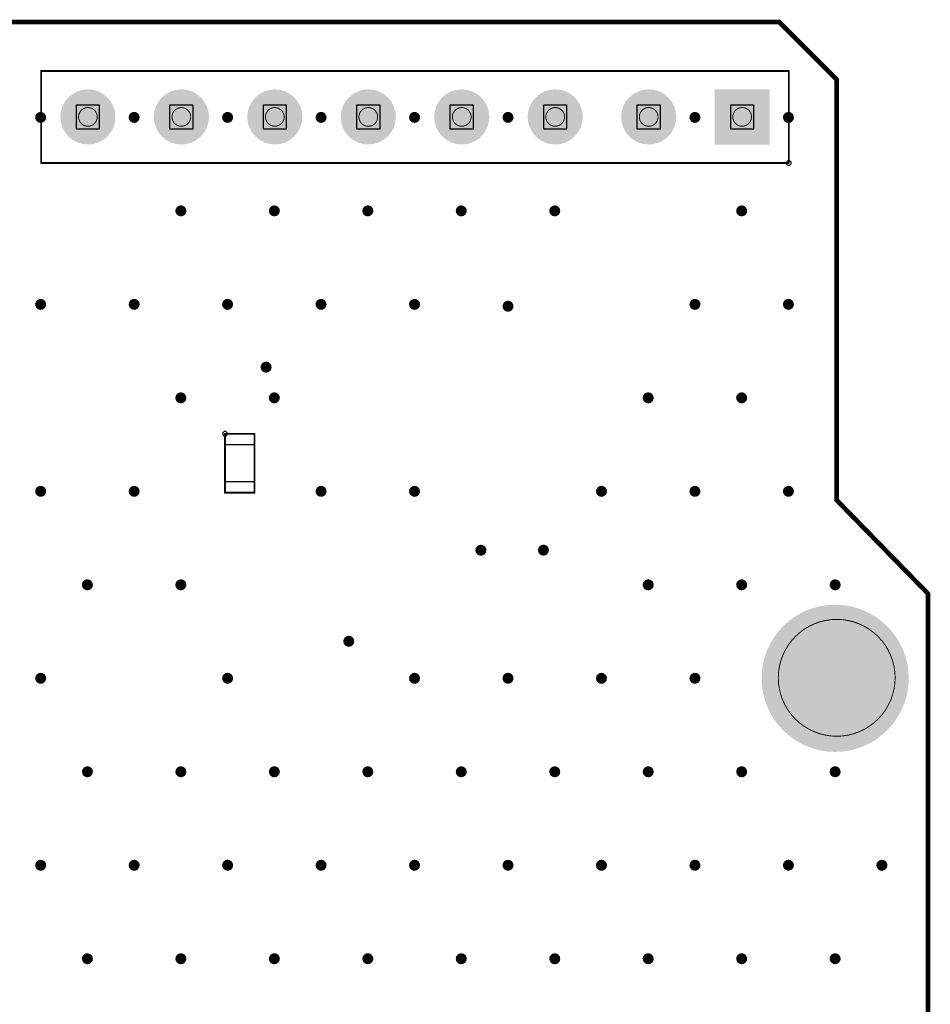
# Model space of a CAD drawing. Header units: inches. Extents: x -0.1 to 68.6, y -0.1 to 53.5.
# Tile 6 of 6: x 43.9 to 68.6, y 26.7 to 53.5. Entities that reach past the tile are written whole.
import ezdxf

# ---------------------------------------------------------------- set-up
doc = ezdxf.new("R2010")
doc.units = ezdxf.units.IN
for name, color, linetype in [('Mechanical 1', 6, 'Continuous'), ('Mechanical 15', 56, 'Continuous'), ('Mechanical 6', 56, 'Continuous'), ('Mechanical 8', 56, 'Continuous'), ('Mechanical 9', 56, 'Continuous'), ('Multi-Layer', 9, 'Continuous'), ('Pad Holes', 156, 'Continuous'), ('Via Holes', 16, 'Continuous')]:
    doc.layers.add(name, color=color, linetype=linetype)

# ---------------------------------------------------------------- blocks, each defined once
blk = doc.blocks.new('HDR_TH_8P_P2_54_V_M_B_37')
at = {"layer": 'Multi-Layer'}
blk.add_hatch(color=9, dxfattribs=at).paths.add_polyline_path([(-9.64, 0.75), (-8.14, 0.75), (-8.14, -0.75), (-9.64, -0.75)])
h = blk.add_hatch(color=9, dxfattribs=at)
edge = h.paths.add_edge_path()
edge.add_arc((-6.35, 0), 0.75, 0, 360)
h = blk.add_hatch(color=9, dxfattribs=at)
edge = h.paths.add_edge_path()
edge.add_arc((-3.81, 0), 0.75, 0, 360)
h = blk.add_hatch(color=9, dxfattribs=at)
edge = h.paths.add_edge_path()
edge.add_arc((-1.27, 0), 0.75, 0, 360)
h = blk.add_hatch(color=9, dxfattribs=at)
edge = h.paths.add_edge_path()
edge.add_arc((1.27, 0), 0.75, 0, 360)
h = blk.add_hatch(color=9, dxfattribs=at)
edge = h.paths.add_edge_path()
edge.add_arc((3.81, 0), 0.75, 0, 360)
h = blk.add_hatch(color=9, dxfattribs=at)
edge = h.paths.add_edge_path()
edge.add_arc((6.35, 0), 0.75, 0, 360)
h = blk.add_hatch(color=9, dxfattribs=at)
edge = h.paths.add_edge_path()
edge.add_arc((8.89, 0), 0.75, 0, 360)
at = {"layer": 'Pad Holes'}
h = blk.add_hatch(color=7, dxfattribs=at)
edge = h.paths.add_edge_path()
edge.add_arc((-8.89, 0), 0.5, 0, 360)
h = blk.add_hatch(color=7, dxfattribs=at)
edge = h.paths.add_edge_path()
edge.add_arc((-6.35, 0), 0.5, 0, 360)
h = blk.add_hatch(color=7, dxfattribs=at)
edge = h.paths.add_edge_path()
edge.add_arc((-3.81, 0), 0.5, 0, 360)
h = blk.add_hatch(color=7, dxfattribs=at)
edge = h.paths.add_edge_path()
edge.add_arc((-1.27, 0), 0.5, 0, 360)
h = blk.add_hatch(color=7, dxfattribs=at)
edge = h.paths.add_edge_path()
edge.add_arc((1.27, 0), 0.5, 0, 360)
h = blk.add_hatch(color=7, dxfattribs=at)
edge = h.paths.add_edge_path()
edge.add_arc((3.81, 0), 0.5, 0, 360)
h = blk.add_hatch(color=7, dxfattribs=at)
edge = h.paths.add_edge_path()
edge.add_arc((6.35, 0), 0.5, 0, 360)
h = blk.add_hatch(color=7, dxfattribs=at)
edge = h.paths.add_edge_path()
edge.add_arc((8.89, 0), 0.5, 0, 360)
at = {"layer": 'Mechanical 6'}
for points in [[(-10.16, 1.25, 0.0508, 0.0508, 0), (-10.16, -1.25, 0.0508, 0.0508, 0)], [(10.16, 1.25, 0.0508, 0.0508, 0), (-10.16, 1.25, 0.0508, 0.0508, 0)], [(10.16, 1.25, 0.0508, 0.0508, 0), (10.16, -1.25, 0.0508, 0.0508, 0)], [(10.16, -1.25, 0.0508, 0.0508, 0), (-10.16, -1.25, 0.0508, 0.0508, 0)]]:
    blk.add_lwpolyline(points, format="xyseb", dxfattribs=at)
for points in [[(-10.173, 1.25, 0.0254, 0.0254, 1), (-10.147, 1.25, 0.0254, 0.0254, 1)], [(-10.173, 1.25, 0.0254, 0.0254, 1), (-10.147, 1.25, 0.0254, 0.0254, 1)], [(10.147, 1.25, 0.0254, 0.0254, 1), (10.173, 1.25, 0.0254, 0.0254, 1)], [(10.147, 1.25, 0.0254, 0.0254, 1), (10.173, 1.25, 0.0254, 0.0254, 1)], [(-10.173, -1.25, 0.0254, 0.0254, 1), (-10.147, -1.25, 0.0254, 0.0254, 1)], [(-10.173, -1.25, 0.0254, 0.0254, 1), (-10.147, -1.25, 0.0254, 0.0254, 1)], [(10.147, -1.25, 0.0254, 0.0254, 1), (10.173, -1.25, 0.0254, 0.0254, 1)], [(10.147, -1.25, 0.0254, 0.0254, 1), (10.173, -1.25, 0.0254, 0.0254, 1)]]:
    blk.add_lwpolyline(points, format="xyseb", close=True, dxfattribs=at)
at = {"layer": 'Mechanical 8'}
for p, q in [((-10.185, 1.311), (-10.221, 1.275)), ((-10.221, 1.275), (-10.221, 1.25)), ((-10.221, 1.25), (-10.221, 1.225)), ((-10.221, 1.225), (-10.185, 1.189)), ((-10.135, 1.311), (-10.185, 1.311)), ((-10.185, 1.189), (-10.135, 1.189)), ((-10.099, 1.275), (-10.135, 1.311)), ((-10.135, 1.189), (-10.099, 1.225)), ((-10.099, 1.25), (-10.1, 1.25)), ((-10.1, 1.25), (-10.099, 1.25)), ((-10.099, 1.25), (-10.099, 1.275)), ((-10.099, 1.225), (-10.099, 1.25))]:
    blk.add_line(p, q, dxfattribs=at)
at = {"layer": 'Mechanical 9'}
for p, q in [((-8.57, 0.32), (-9.21, 0.32)), ((-9.21, 0.32), (-9.21, -0.32)), ((-8.57, -0.32), (-8.57, 0.32)), ((-6.03, 0.32), (-6.67, 0.32)), ((-6.67, 0.32), (-6.67, -0.32)), ((-6.03, -0.32), (-6.03, 0.32)), ((-3.49, 0.32), (-4.13, 0.32)), ((-4.13, 0.32), (-4.13, -0.32)), ((-3.49, -0.32), (-3.49, 0.32)), ((-0.95, 0.32), (-1.59, 0.32)), ((-1.59, 0.32), (-1.59, -0.32)), ((-0.95, -0.32), (-0.95, 0.32)), ((1.59, 0.32), (0.95, 0.32)), ((0.95, 0.32), (0.95, -0.32)), ((1.59, -0.32), (1.59, 0.32)), ((4.13, 0.32), (3.49, 0.32)), ((3.49, 0.32), (3.49, -0.32)), ((4.13, -0.32), (4.13, 0.32)), ((6.67, 0.32), (6.03, 0.32)), ((6.03, 0.32), (6.03, -0.32)), ((6.67, -0.32), (6.67, 0.32)), ((9.21, 0.32), (8.57, 0.32)), ((8.57, 0.32), (8.57, -0.32)), ((9.21, -0.32), (9.21, 0.32)), ((-9.21, -0.32), (-8.57, -0.32)), ((-9.21, -0.32), (-9.21, -0.32)), ((-6.67, -0.32), (-6.03, -0.32)), ((-6.67, -0.32), (-6.67, -0.32)), ((-4.13, -0.32), (-3.49, -0.32)), ((-4.13, -0.32), (-4.13, -0.32)), ((-1.59, -0.32), (-0.95, -0.32)), ((-1.59, -0.32), (-1.59, -0.32)), ((0.95, -0.32), (1.59, -0.32)), ((0.95, -0.32), (0.95, -0.32)), ((3.49, -0.32), (4.13, -0.32)), ((3.49, -0.32), (3.49, -0.32)), ((6.03, -0.32), (6.67, -0.32)), ((6.03, -0.32), (6.03, -0.32)), ((8.57, -0.32), (9.21, -0.32)), ((8.57, -0.32), (8.57, -0.32))]:
    blk.add_line(p, q, dxfattribs=at)
blk = doc.blocks.new('C0603_41')
at = {"layer": 'Mechanical 15'}
for p, q in [((-0.8, -0.4), (-0.8, 0.4)), ((-0.8, 0.4), (-0.5, 0.4)), ((-0.5, 0.4), (-0.5, -0.4)), ((0.8, 0.4), (0.5, 0.4)), ((0.5, 0.4), (0.5, -0.4)), ((0.8, -0.4), (0.8, 0.4)), ((-0.825, -0.34), (-0.86, -0.375)), ((-0.86, -0.375), (-0.86, -0.4)), ((-0.86, -0.4), (-0.86, -0.425)), ((-0.86, -0.425), (-0.825, -0.46)), ((-0.775, -0.34), (-0.825, -0.34)), ((-0.825, -0.46), (-0.775, -0.46)), ((-0.5, -0.4), (-0.8, -0.4)), ((-0.8, -0.4), (-0.8, -0.4)), ((-0.74, -0.375), (-0.775, -0.34)), ((-0.775, -0.46), (-0.74, -0.425)), ((-0.74, -0.4), (-0.74, -0.375)), ((-0.74, -0.425), (-0.74, -0.4)), ((-0.74, -0.4), (-0.74, -0.4)), ((-0.74, -0.4), (-0.74, -0.4)), ((0.5, -0.4), (0.8, -0.4)), ((0.8, -0.4), (0.8, -0.4))]:
    blk.add_line(p, q, dxfattribs=at)
for points in [[(-0.8, -0.4, 0.0508, 0.0508, 0), (-0.8, 0.4, 0.0508, 0.0508, 0)], [(0.8, 0.4, 0.0508, 0.0508, 0), (-0.8, 0.4, 0.0508, 0.0508, 0)], [(0.8, -0.4, 0.0508, 0.0508, 0), (0.8, 0.4, 0.0508, 0.0508, 0)], [(0.8, -0.4, 0.0508, 0.0508, 0), (-0.8, -0.4, 0.0508, 0.0508, 0)]]:
    blk.add_lwpolyline(points, format="xyseb", dxfattribs=at)
for points in [[(-0.813, 0.4, 0.0254, 0.0254, 1), (-0.787, 0.4, 0.0254, 0.0254, 1)], [(-0.813, 0.4, 0.0254, 0.0254, 1), (-0.787, 0.4, 0.0254, 0.0254, 1)], [(0.787, 0.4, 0.0254, 0.0254, 1), (0.813, 0.4, 0.0254, 0.0254, 1)], [(0.787, 0.4, 0.0254, 0.0254, 1), (0.813, 0.4, 0.0254, 0.0254, 1)], [(-0.813, -0.4, 0.0254, 0.0254, 1), (-0.787, -0.4, 0.0254, 0.0254, 1)], [(-0.813, -0.4, 0.0254, 0.0254, 1), (-0.787, -0.4, 0.0254, 0.0254, 1)], [(0.787, -0.4, 0.0254, 0.0254, 1), (0.813, -0.4, 0.0254, 0.0254, 1)], [(0.787, -0.4, 0.0254, 0.0254, 1), (0.813, -0.4, 0.0254, 0.0254, 1)]]:
    blk.add_lwpolyline(points, format="xyseb", close=True, dxfattribs=at)

msp = doc.modelspace()

# ---------------------------------------------------------------- hatches: boundary and pattern name
at = {"layer": 'Multi-Layer'}
h = msp.add_hatch(color=9, dxfattribs=at)
edge = h.paths.add_edge_path()
edge.add_arc((66.04, 35.56), 2, 0, 360)
at = {"layer": 'Pad Holes'}
h = msp.add_hatch(color=7, dxfattribs=at)
edge = h.paths.add_edge_path()
edge.add_arc((66.04, 35.56), 1.5, 0, 360)
at = {"layer": 'Via Holes'}
h = msp.add_hatch(color=7, dxfattribs=at)
edge = h.paths.add_edge_path()
edge.add_arc((44.45, 50.8), 0.15, 0, 360)
h = msp.add_hatch(color=7, dxfattribs=at)
edge = h.paths.add_edge_path()
edge.add_arc((46.99, 50.8), 0.15, 0, 360)
h = msp.add_hatch(color=7, dxfattribs=at)
edge = h.paths.add_edge_path()
edge.add_arc((49.53, 50.8), 0.15, 0, 360)
h = msp.add_hatch(color=7, dxfattribs=at)
edge = h.paths.add_edge_path()
edge.add_arc((52.07, 50.8), 0.15, 0, 360)
h = msp.add_hatch(color=7, dxfattribs=at)
edge = h.paths.add_edge_path()
edge.add_arc((54.61, 50.8), 0.15, 0, 360)
h = msp.add_hatch(color=7, dxfattribs=at)
edge = h.paths.add_edge_path()
edge.add_arc((57.15, 50.8), 0.15, 0, 360)
h = msp.add_hatch(color=7, dxfattribs=at)
edge = h.paths.add_edge_path()
edge.add_arc((62.23, 50.8), 0.15, 0, 360)
h = msp.add_hatch(color=7, dxfattribs=at)
edge = h.paths.add_edge_path()
edge.add_arc((64.77, 50.8), 0.15, 0, 360)
h = msp.add_hatch(color=7, dxfattribs=at)
edge = h.paths.add_edge_path()
edge.add_arc((48.26, 48.26), 0.15, 0, 360)
h = msp.add_hatch(color=7, dxfattribs=at)
edge = h.paths.add_edge_path()
edge.add_arc((50.8, 48.26), 0.15, 0, 360)
h = msp.add_hatch(color=7, dxfattribs=at)
edge = h.paths.add_edge_path()
edge.add_arc((53.34, 48.26), 0.15, 0, 360)
h = msp.add_hatch(color=7, dxfattribs=at)
edge = h.paths.add_edge_path()
edge.add_arc((55.88, 48.26), 0.15, 0, 360)
h = msp.add_hatch(color=7, dxfattribs=at)
edge = h.paths.add_edge_path()
edge.add_arc((58.42, 48.26), 0.15, 0, 360)
h = msp.add_hatch(color=7, dxfattribs=at)
edge = h.paths.add_edge_path()
edge.add_arc((63.5, 48.26), 0.15, 0, 360)
h = msp.add_hatch(color=7, dxfattribs=at)
edge = h.paths.add_edge_path()
edge.add_arc((44.45, 45.72), 0.15, 0, 360)
h = msp.add_hatch(color=7, dxfattribs=at)
edge = h.paths.add_edge_path()
edge.add_arc((46.99, 45.72), 0.15, 0, 360)
h = msp.add_hatch(color=7, dxfattribs=at)
edge = h.paths.add_edge_path()
edge.add_arc((49.53, 45.72), 0.15, 0, 360)
h = msp.add_hatch(color=7, dxfattribs=at)
edge = h.paths.add_edge_path()
edge.add_arc((52.07, 45.72), 0.15, 0, 360)
h = msp.add_hatch(color=7, dxfattribs=at)
edge = h.paths.add_edge_path()
edge.add_arc((54.61, 45.72), 0.15, 0, 360)
h = msp.add_hatch(color=7, dxfattribs=at)
edge = h.paths.add_edge_path()
edge.add_arc((57.15, 45.669), 0.15, 0, 360)
h = msp.add_hatch(color=7, dxfattribs=at)
edge = h.paths.add_edge_path()
edge.add_arc((62.23, 45.72), 0.15, 0, 360)
h = msp.add_hatch(color=7, dxfattribs=at)
edge = h.paths.add_edge_path()
edge.add_arc((64.77, 45.72), 0.15, 0, 360)
h = msp.add_hatch(color=7, dxfattribs=at)
edge = h.paths.add_edge_path()
edge.add_arc((50.576, 44.013), 0.15, 0, 360)
h = msp.add_hatch(color=7, dxfattribs=at)
edge = h.paths.add_edge_path()
edge.add_arc((48.26, 43.18), 0.15, 0, 360)
h = msp.add_hatch(color=7, dxfattribs=at)
edge = h.paths.add_edge_path()
edge.add_arc((50.8, 43.18), 0.15, 0, 360)
h = msp.add_hatch(color=7, dxfattribs=at)
edge = h.paths.add_edge_path()
edge.add_arc((60.96, 43.18), 0.15, 0, 360)
h = msp.add_hatch(color=7, dxfattribs=at)
edge = h.paths.add_edge_path()
edge.add_arc((63.5, 43.18), 0.15, 0, 360)
h = msp.add_hatch(color=7, dxfattribs=at)
edge = h.paths.add_edge_path()
edge.add_arc((44.45, 40.64), 0.15, 0, 360)
h = msp.add_hatch(color=7, dxfattribs=at)
edge = h.paths.add_edge_path()
edge.add_arc((46.99, 40.64), 0.15, 0, 360)
h = msp.add_hatch(color=7, dxfattribs=at)
edge = h.paths.add_edge_path()
edge.add_arc((52.07, 40.64), 0.15, 0, 360)
h = msp.add_hatch(color=7, dxfattribs=at)
edge = h.paths.add_edge_path()
edge.add_arc((54.61, 40.64), 0.15, 0, 360)
h = msp.add_hatch(color=7, dxfattribs=at)
edge = h.paths.add_edge_path()
edge.add_arc((59.69, 40.64), 0.15, 0, 360)
h = msp.add_hatch(color=7, dxfattribs=at)
edge = h.paths.add_edge_path()
edge.add_arc((62.23, 40.64), 0.15, 0, 360)
h = msp.add_hatch(color=7, dxfattribs=at)
edge = h.paths.add_edge_path()
edge.add_arc((64.77, 40.64), 0.15, 0, 360)
h = msp.add_hatch(color=7, dxfattribs=at)
edge = h.paths.add_edge_path()
edge.add_arc((56.413, 39.04), 0.15, 0, 360)
h = msp.add_hatch(color=7, dxfattribs=at)
edge = h.paths.add_edge_path()
edge.add_arc((58.113, 39.042), 0.15, 0, 360)
h = msp.add_hatch(color=7, dxfattribs=at)
edge = h.paths.add_edge_path()
edge.add_arc((45.72, 38.1), 0.15, 0, 360)
h = msp.add_hatch(color=7, dxfattribs=at)
edge = h.paths.add_edge_path()
edge.add_arc((48.26, 38.1), 0.15, 0, 360)
h = msp.add_hatch(color=7, dxfattribs=at)
edge = h.paths.add_edge_path()
edge.add_arc((60.96, 38.1), 0.15, 0, 360)
h = msp.add_hatch(color=7, dxfattribs=at)
edge = h.paths.add_edge_path()
edge.add_arc((63.5, 38.1), 0.15, 0, 360)
h = msp.add_hatch(color=7, dxfattribs=at)
edge = h.paths.add_edge_path()
edge.add_arc((66.04, 38.1), 0.15, 0, 360)
h = msp.add_hatch(color=7, dxfattribs=at)
edge = h.paths.add_edge_path()
edge.add_arc((52.822, 36.566), 0.15, 0, 360)
h = msp.add_hatch(color=7, dxfattribs=at)
edge = h.paths.add_edge_path()
edge.add_arc((44.45, 35.56), 0.15, 0, 360)
h = msp.add_hatch(color=7, dxfattribs=at)
edge = h.paths.add_edge_path()
edge.add_arc((49.53, 35.56), 0.15, 0, 360)
h = msp.add_hatch(color=7, dxfattribs=at)
edge = h.paths.add_edge_path()
edge.add_arc((54.61, 35.56), 0.15, 0, 360)
h = msp.add_hatch(color=7, dxfattribs=at)
edge = h.paths.add_edge_path()
edge.add_arc((57.15, 35.56), 0.15, 0, 360)
h = msp.add_hatch(color=7, dxfattribs=at)
edge = h.paths.add_edge_path()
edge.add_arc((59.69, 35.56), 0.15, 0, 360)
h = msp.add_hatch(color=7, dxfattribs=at)
edge = h.paths.add_edge_path()
edge.add_arc((62.23, 35.56), 0.15, 0, 360)
h = msp.add_hatch(color=7, dxfattribs=at)
edge = h.paths.add_edge_path()
edge.add_arc((45.72, 33.02), 0.15, 0, 360)
h = msp.add_hatch(color=7, dxfattribs=at)
edge = h.paths.add_edge_path()
edge.add_arc((48.26, 33.02), 0.15, 0, 360)
h = msp.add_hatch(color=7, dxfattribs=at)
edge = h.paths.add_edge_path()
edge.add_arc((50.8, 33.02), 0.15, 0, 360)
h = msp.add_hatch(color=7, dxfattribs=at)
edge = h.paths.add_edge_path()
edge.add_arc((53.34, 33.02), 0.15, 0, 360)
h = msp.add_hatch(color=7, dxfattribs=at)
edge = h.paths.add_edge_path()
edge.add_arc((55.88, 33.02), 0.15, 0, 360)
h = msp.add_hatch(color=7, dxfattribs=at)
edge = h.paths.add_edge_path()
edge.add_arc((58.42, 33.02), 0.15, 0, 360)
h = msp.add_hatch(color=7, dxfattribs=at)
edge = h.paths.add_edge_path()
edge.add_arc((60.96, 33.02), 0.15, 0, 360)
h = msp.add_hatch(color=7, dxfattribs=at)
edge = h.paths.add_edge_path()
edge.add_arc((63.5, 33.02), 0.15, 0, 360)
h = msp.add_hatch(color=7, dxfattribs=at)
edge = h.paths.add_edge_path()
edge.add_arc((66.04, 33.02), 0.15, 0, 360)
h = msp.add_hatch(color=7, dxfattribs=at)
edge = h.paths.add_edge_path()
edge.add_arc((44.45, 30.48), 0.15, 0, 360)
h = msp.add_hatch(color=7, dxfattribs=at)
edge = h.paths.add_edge_path()
edge.add_arc((46.99, 30.48), 0.15, 0, 360)
h = msp.add_hatch(color=7, dxfattribs=at)
edge = h.paths.add_edge_path()
edge.add_arc((49.53, 30.48), 0.15, 0, 360)
h = msp.add_hatch(color=7, dxfattribs=at)
edge = h.paths.add_edge_path()
edge.add_arc((52.07, 30.48), 0.15, 0, 360)
h = msp.add_hatch(color=7, dxfattribs=at)
edge = h.paths.add_edge_path()
edge.add_arc((54.61, 30.48), 0.15, 0, 360)
h = msp.add_hatch(color=7, dxfattribs=at)
edge = h.paths.add_edge_path()
edge.add_arc((57.15, 30.48), 0.15, 0, 360)
h = msp.add_hatch(color=7, dxfattribs=at)
edge = h.paths.add_edge_path()
edge.add_arc((59.69, 30.48), 0.15, 0, 360)
h = msp.add_hatch(color=7, dxfattribs=at)
edge = h.paths.add_edge_path()
edge.add_arc((62.23, 30.48), 0.15, 0, 360)
h = msp.add_hatch(color=7, dxfattribs=at)
edge = h.paths.add_edge_path()
edge.add_arc((64.77, 30.48), 0.15, 0, 360)
h = msp.add_hatch(color=7, dxfattribs=at)
edge = h.paths.add_edge_path()
edge.add_arc((67.31, 30.48), 0.15, 0, 360)
h = msp.add_hatch(color=7, dxfattribs=at)
edge = h.paths.add_edge_path()
edge.add_arc((45.72, 27.94), 0.15, 0, 360)
h = msp.add_hatch(color=7, dxfattribs=at)
edge = h.paths.add_edge_path()
edge.add_arc((48.26, 27.94), 0.15, 0, 360)
h = msp.add_hatch(color=7, dxfattribs=at)
edge = h.paths.add_edge_path()
edge.add_arc((50.8, 27.94), 0.15, 0, 360)
h = msp.add_hatch(color=7, dxfattribs=at)
edge = h.paths.add_edge_path()
edge.add_arc((53.34, 27.94), 0.15, 0, 360)
h = msp.add_hatch(color=7, dxfattribs=at)
edge = h.paths.add_edge_path()
edge.add_arc((55.88, 27.94), 0.15, 0, 360)
h = msp.add_hatch(color=7, dxfattribs=at)
edge = h.paths.add_edge_path()
edge.add_arc((58.42, 27.94), 0.15, 0, 360)
h = msp.add_hatch(color=7, dxfattribs=at)
edge = h.paths.add_edge_path()
edge.add_arc((60.96, 27.94), 0.15, 0, 360)
h = msp.add_hatch(color=7, dxfattribs=at)
edge = h.paths.add_edge_path()
edge.add_arc((63.5, 27.94), 0.15, 0, 360)
h = msp.add_hatch(color=7, dxfattribs=at)
edge = h.paths.add_edge_path()
edge.add_arc((66.04, 27.94), 0.15, 0, 360)

# ---------------------------------------------------------------- linework, layer by layer
at = {"layer": 'Mechanical 1'}
for points in [[(0.013, 53.391, 0.127, 0.127, 0), (64.518, 53.391, 0.127, 0.127, 0)], [(64.518, 53.391, 0.127, 0.127, 0), (66.083, 51.826, 0.127, 0.127, 0)], [(66.083, 40.399, 0.127, 0.127, 0), (66.083, 51.826, 0.127, 0.127, 0)], [(66.083, 40.399, 0.127, 0.127, 0), (68.563, 37.859, 0.127, 0.127, 0)], [(68.563, 5.093, 0.127, 0.127, 0), (68.563, 37.859, 0.127, 0.127, 0)]]:
    msp.add_lwpolyline(points, format="xyseb", dxfattribs=at)
for points in [[(64.486, 53.391, 0.0635, 0.0635, 1), (64.55, 53.391, 0.0635, 0.0635, 1)], [(64.486, 53.391, 0.0635, 0.0635, 1), (64.55, 53.391, 0.0635, 0.0635, 1)], [(66.051, 51.826, 0.0635, 0.0635, 1), (66.114, 51.826, 0.0635, 0.0635, 1)], [(66.051, 51.826, 0.0635, 0.0635, 1), (66.114, 51.826, 0.0635, 0.0635, 1)], [(45.987, 50.813, 0.0254, 0.0254, 1), (45.479, 50.813, 0.0254, 0.0254, 1)], [(48.527, 50.813, 0.0254, 0.0254, 1), (48.019, 50.813, 0.0254, 0.0254, 1)], [(51.067, 50.813, 0.0254, 0.0254, 1), (50.559, 50.813, 0.0254, 0.0254, 1)], [(53.607, 50.813, 0.0254, 0.0254, 1), (53.099, 50.813, 0.0254, 0.0254, 1)], [(56.147, 50.813, 0.0254, 0.0254, 1), (55.639, 50.813, 0.0254, 0.0254, 1)], [(58.687, 50.813, 0.0254, 0.0254, 1), (58.179, 50.813, 0.0254, 0.0254, 1)], [(61.227, 50.813, 0.0254, 0.0254, 1), (60.719, 50.813, 0.0254, 0.0254, 1)], [(63.767, 50.813, 0.0254, 0.0254, 1), (63.259, 50.813, 0.0254, 0.0254, 1)], [(45.472, 50.813, 0.0127, 0.0127, 1), (45.485, 50.813, 0.0127, 0.0127, 1)], [(45.98, 50.813, 0.0127, 0.0127, 1), (45.993, 50.813, 0.0127, 0.0127, 1)], [(48.012, 50.813, 0.0127, 0.0127, 1), (48.025, 50.813, 0.0127, 0.0127, 1)], [(48.52, 50.813, 0.0127, 0.0127, 1), (48.533, 50.813, 0.0127, 0.0127, 1)], [(50.552, 50.813, 0.0127, 0.0127, 1), (50.565, 50.813, 0.0127, 0.0127, 1)], [(51.06, 50.813, 0.0127, 0.0127, 1), (51.073, 50.813, 0.0127, 0.0127, 1)], [(53.092, 50.813, 0.0127, 0.0127, 1), (53.105, 50.813, 0.0127, 0.0127, 1)], [(53.6, 50.813, 0.0127, 0.0127, 1), (53.613, 50.813, 0.0127, 0.0127, 1)], [(55.632, 50.813, 0.0127, 0.0127, 1), (55.645, 50.813, 0.0127, 0.0127, 1)], [(56.14, 50.813, 0.0127, 0.0127, 1), (56.153, 50.813, 0.0127, 0.0127, 1)], [(58.172, 50.813, 0.0127, 0.0127, 1), (58.185, 50.813, 0.0127, 0.0127, 1)], [(58.68, 50.813, 0.0127, 0.0127, 1), (58.693, 50.813, 0.0127, 0.0127, 1)], [(60.712, 50.813, 0.0127, 0.0127, 1), (60.725, 50.813, 0.0127, 0.0127, 1)], [(61.22, 50.813, 0.0127, 0.0127, 1), (61.233, 50.813, 0.0127, 0.0127, 1)], [(63.252, 50.813, 0.0127, 0.0127, 1), (63.265, 50.813, 0.0127, 0.0127, 1)], [(63.76, 50.813, 0.0127, 0.0127, 1), (63.773, 50.813, 0.0127, 0.0127, 1)], [(66.051, 40.399, 0.0635, 0.0635, 1), (66.114, 40.399, 0.0635, 0.0635, 1)], [(66.051, 40.399, 0.0635, 0.0635, 1), (66.114, 40.399, 0.0635, 0.0635, 1)], [(68.531, 37.859, 0.0635, 0.0635, 1), (68.594, 37.859, 0.0635, 0.0635, 1)], [(68.531, 37.859, 0.0635, 0.0635, 1), (68.594, 37.859, 0.0635, 0.0635, 1)], [(67.67, 35.573, 0.0254, 0.0254, 1), (64.495, 35.573, 0.0254, 0.0254, 1)], [(64.489, 35.573, 0.0127, 0.0127, 1), (64.502, 35.573, 0.0127, 0.0127, 1)], [(67.664, 35.573, 0.0127, 0.0127, 1), (67.677, 35.573, 0.0127, 0.0127, 1)]]:
    msp.add_lwpolyline(points, format="xyseb", close=True, dxfattribs=at)

# ---------------------------------------------------------------- block references
for name, p, rotation in [('HDR_TH_8P_P2_54_V_M_B_37', (54.623, 50.813), 180), ('C0603_41', (49.86, 41.402), 270)]:
    msp.add_blockref(name, p, dxfattribs=dict(rotation=rotation))

doc.saveas('drawing.dxf')
